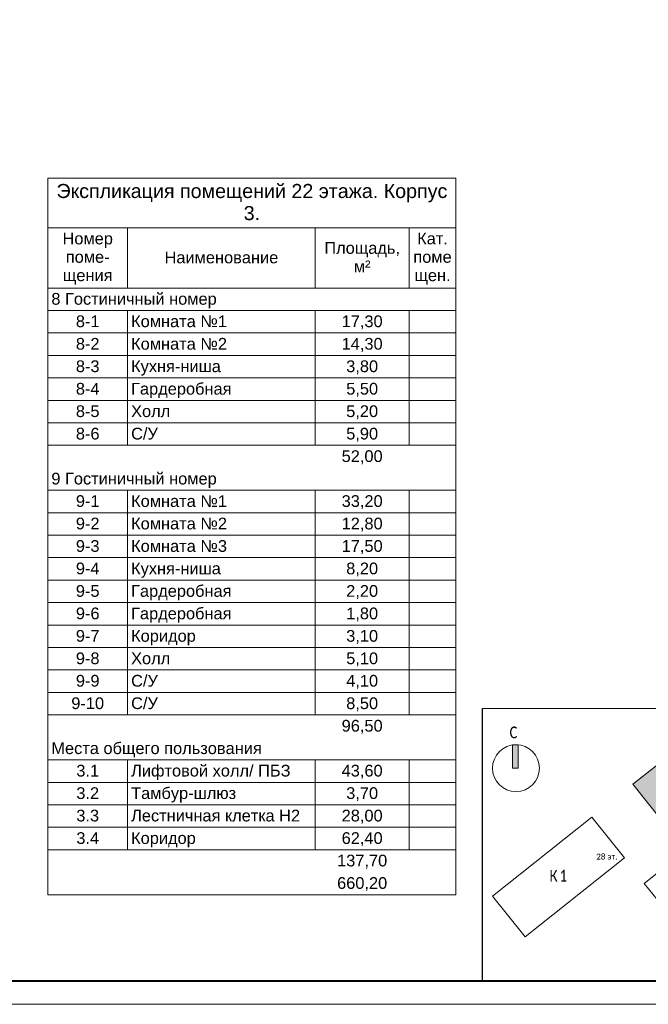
# Model space of a CAD drawing. Header units: millimetres. Extents: x -195178 to 1761886, y 140622 to 301105.
# Tile 105 of 131: x 1101103 to 1114501, y 182305 to 203305. Entities that reach past the tile are written whole.
import ezdxf

# ---------------------------------------------------------------- set-up
doc = ezdxf.new("R2010")
doc.units = ezdxf.units.MM
doc.layers.get('Defpoints').update_dxf_attribs({"color": 252})
doc.layers.add('0_S_Grey_01', color=9, linetype='Continuous', lineweight=5, true_color=0x808080)
for name, color, linetype, lineweight in [('A-010-M_LINE-T', 7, 'Continuous', 18), ('Z-000-P_SCHED', 7, 'Continuous', 20), ('Рамка', 7, 'Continuous', 18), ('Типовые аннотации', 252, 'Continuous', 5)]:
    doc.layers.add(name, color=color, linetype=linetype, lineweight=lineweight)
doc.layers.add('формат', color=250, linetype='Continuous')
doc.styles.add('Arial', font='arial.ttf', dxfattribs={"width": 0.9, "height": 700})
doc.styles.add('Arial_4', font='arial.ttf', dxfattribs={"height": 3})
doc.styles.add('Arial_5', font='arial.ttf', dxfattribs={"height": 2.5})
doc.styles.add('Calibri Light_10', font='calibril.ttf', dxfattribs={"height": 1})
doc.styles.add('Calibri Light_9', font='isocpeur.ttf', dxfattribs={"width": 0.8, "height": 2})

# ---------------------------------------------------------------- blocks, each defined once
blk = doc.blocks.new('*U29')
at = {"color": 0, "lineweight": 0}
blk.add_lwpolyline([(-594, 0), (0, 0), (0, 420), (-594, 420)], close=True, dxfattribs=at)
at = {"lineweight": 40}
blk.add_lwpolyline([(-574, 5), (-5, 5), (-5, 415), (-574, 415)], close=True, dxfattribs=at)
at = {"style": 'Arial', "width": 0.9, "flags": 8}
blk.add_attdef('FORMAT', (-36.87, 1.26), '', height=2.8, dxfattribs=at)
blk = doc.blocks.new('0_AS_SLK8_BUG_2000 - 0_AS_SLK8_BUG_2000-4765957-Надземная часть_ Корпус 3_ План 1 этажа на отм_-1_640')
at = {"layer": 'Типовые аннотации'}
blk.add_hatch(color=256, dxfattribs=at).paths.add_polyline_path([(-64.89, 34.73), (-65.89, 34.73), (-65.89, 38.73), (-64.89, 38.73)])
at = {"layer": 'Типовые аннотации', "true_color": 0xc0c0c0}
blk.add_hatch(color=9, dxfattribs=at).paths.add_polyline_path([(-31.32, 31.77), (-39.81, 25.01), (-45.35, 31.98), (-36.87, 38.73)])
at = {"layer": '0_S_Grey_01'}
for p, q in [((-36.87, 38.73), (-45.35, 31.98)), ((-31.32, 31.77), (-36.87, 38.73)), ((-7.52, 33.66), (-29.5, 16.16)), ((-1.97, 26.7), (-7.52, 33.66)), ((-45.35, 31.98), (-39.81, 25.01)), ((-39.81, 25.01), (-31.32, 31.77)), ((-52.36, 26.4), (-69.29, 12.92)), ((-46.81, 19.44), (-52.36, 26.4)), ((-23.96, 9.19), (-1.97, 26.7)), ((-36.33, 20.72), (-43.41, 15.08)), ((-25.91, 7.64), (-36.33, 20.72)), ((-63.75, 5.95), (-46.81, 19.44)), ((-29.5, 16.16), (-23.96, 9.19)), ((-43.41, 15.08), (-32.99, 2)), ((-69.29, 12.92), (-63.75, 5.95)), ((-32.99, 2), (-25.91, 7.64))]:
    blk.add_line(p, q, dxfattribs=at)
at = {"layer": 'Типовые аннотации'}
for p, q in [((-64.89, 38.73), (-65.89, 38.73)), ((-65.89, 38.73), (-65.89, 34.73)), ((-64.89, 34.73), (-64.89, 38.73)), ((-36.87, 38.73), (-45.35, 31.98)), ((-31.32, 31.77), (-36.87, 38.73)), ((-65.89, 34.73), (-64.89, 34.73)), ((-45.35, 31.98), (-39.81, 25.01)), ((-39.81, 25.01), (-31.32, 31.77))]:
    blk.add_line(p, q, dxfattribs=at)
blk.add_circle((-65.29, 34.73), 4, dxfattribs=at)
at = {"layer": 'Типовые аннотации', "attachment_point": 1}
for s, insert, char_height, width, style in [('\\fCalibri Light|b0|i0|c204|p34|;C', (-66.38, 41.84), 2, 2.0844, 'Calibri Light_9'), ('\\fCalibri Light|b0|i0|c204|p34|;К', (-40.4, 33.34), 2, 2.0844, 'Calibri Light_9'), ('\\fCalibri Light|b0|i0|c204|p34|;3', (-38.68, 33.34), 2, 1.9241, 'Calibri Light_9'), ('28 ', (-36.05, 32.61), 1, 2.3249, 'Calibri Light_10'), ('эт', (-34.13, 32.61), 1, 1.6034, 'Calibri Light_10'), ('\\fCalibri Light|b0|i0|c204|p34|;.', (-32.81, 32.61), 1, 0.481, 'Calibri Light_10')]:
    blk.add_mtext(s, dxfattribs=dict(at, insert=insert, char_height=char_height, width=width, style=style))
at = {"layer": 'Типовые аннотации', "color": 8, "true_color": 0x808080, "attachment_point": 1}
for s, insert, char_height, width, style in [('\\fCalibri Light|b0|i0|c204|p34|;К', (-40.4, 33.34), 2, 2.0844, 'Calibri Light_9'), ('\\fCalibri Light|b0|i0|c204|p34|;3', (-38.68, 33.34), 2, 1.9241, 'Calibri Light_9'), ('28 ', (-36.05, 32.61), 1, 2.3249, 'Calibri Light_10'), ('эт', (-34.13, 32.61), 1, 1.6034, 'Calibri Light_10'), ('\\fCalibri Light|b0|i0|c204|p34|;.', (-32.81, 32.61), 1, 0.481, 'Calibri Light_10'), ('27 ', (-6.86, 27.48), 1, 2.3249, 'Calibri Light_10'), ('эт', (-4.95, 27.48), 1, 1.6034, 'Calibri Light_10'), ('\\fCalibri Light|b0|i0|c204|p34|;.', (-3.62, 27.48), 1, 0.481, 'Calibri Light_10'), ('\\fCalibri Light|b0|i0|c204|p34|;К', (-17.93, 22.01), 2, 2.0844, 'Calibri Light_9'), ('\\fCalibri Light|b0|i0|c204|p34|;4', (-16.21, 22.01), 2, 1.9241, 'Calibri Light_9'), ('28 ', (-51.61, 20.15), 1, 2.3249, 'Calibri Light_10'), ('эт', (-49.69, 20.15), 1, 1.6034, 'Calibri Light_10'), ('\\fCalibri Light|b0|i0|c204|p34|;.', (-48.37, 20.15), 1, 0.481, 'Calibri Light_10'), ('\\fCalibri Light|b0|i0|c204|p34|;К', (-59.56, 17.39), 2, 2.0844, 'Calibri Light_9'), ('\\fCalibri Light|b0|i0|c204|p34|;1', (-57.84, 17.39), 2, 1.9241, 'Calibri Light_9'), ('\\fCalibri Light|b0|i0|c204|p34|;К', (-36.69, 12.98), 2, 2.0844, 'Calibri Light_9'), ('\\fCalibri Light|b0|i0|c204|p34|;2', (-34.97, 12.98), 2, 1.9241, 'Calibri Light_9'), ('6 ', (-30.11, 8.34), 1, 1.3629, 'Calibri Light_10'), ('эт', (-28.99, 8.34), 1, 1.6034, 'Calibri Light_10'), ('\\fCalibri Light|b0|i0|c204|p34|;.', (-27.67, 8.34), 1, 0.481, 'Calibri Light_10')]:
    blk.add_mtext(s, dxfattribs=dict(at, insert=insert, char_height=char_height, width=width, style=style))

msp = doc.modelspace()

# ---------------------------------------------------------------- linework, layer by layer
at = {"layer": 'A-010-M_LINE-T'}
for p, q in [((1101702, 199927), (1101702, 198869)), ((1110402, 199927), (1101702, 199927)), ((1110402, 198869), (1110402, 199927)), ((1101702, 198869), (1101702, 184643)), ((1101702, 198869), (1110402, 198869)), ((1103402, 198869), (1103402, 197581)), ((1107402, 198869), (1107402, 197581)), ((1109402, 198869), (1109402, 197581)), ((1110402, 198869), (1110402, 184643)), ((1103402, 197581), (1101702, 197581)), ((1107402, 197581), (1103402, 197581)), ((1109402, 197581), (1107402, 197581)), ((1110402, 197581), (1109402, 197581)), ((1103402, 197102), (1101702, 197102)), ((1107402, 197102), (1103402, 197102)), ((1103402, 197102), (1103402, 196623)), ((1109402, 197102), (1107402, 197102)), ((1107402, 197102), (1107402, 196623)), ((1110402, 197102), (1109402, 197102)), ((1109402, 197102), (1109402, 196623)), ((1103402, 196623), (1101702, 196623)), ((1107402, 196623), (1103402, 196623)), ((1103402, 196623), (1103402, 196144)), ((1109402, 196623), (1107402, 196623)), ((1107402, 196623), (1107402, 196144)), ((1110402, 196623), (1109402, 196623)), ((1109402, 196623), (1109402, 196144)), ((1103402, 196144), (1101702, 196144)), ((1107402, 196144), (1103402, 196144)), ((1103402, 196144), (1103402, 195664)), ((1109402, 196144), (1107402, 196144)), ((1107402, 196144), (1107402, 195664)), ((1110402, 196144), (1109402, 196144)), ((1109402, 196144), (1109402, 195664)), ((1103402, 195664), (1101702, 195664)), ((1107402, 195664), (1103402, 195664)), ((1103402, 195664), (1103402, 195185)), ((1109402, 195664), (1107402, 195664)), ((1107402, 195664), (1107402, 195185)), ((1110402, 195664), (1109402, 195664)), ((1109402, 195664), (1109402, 195185)), ((1103402, 195185), (1101702, 195185)), ((1107402, 195185), (1103402, 195185)), ((1103402, 195185), (1103402, 194706)), ((1109402, 195185), (1107402, 195185)), ((1107402, 195185), (1107402, 194706)), ((1110402, 195185), (1109402, 195185)), ((1109402, 195185), (1109402, 194706)), ((1103402, 194706), (1101702, 194706)), ((1107402, 194706), (1103402, 194706)), ((1103402, 194706), (1103402, 194227)), ((1109402, 194706), (1107402, 194706)), ((1107402, 194706), (1107402, 194227)), ((1110402, 194706), (1109402, 194706)), ((1109402, 194706), (1109402, 194227)), ((1103402, 194227), (1101702, 194227)), ((1107402, 194227), (1103402, 194227)), ((1109402, 194227), (1107402, 194227)), ((1110402, 194227), (1109402, 194227)), ((1103402, 193268), (1101702, 193268)), ((1107402, 193268), (1103402, 193268)), ((1103402, 193268), (1103402, 192789)), ((1109402, 193268), (1107402, 193268)), ((1107402, 193268), (1107402, 192789)), ((1110402, 193268), (1109402, 193268)), ((1109402, 193268), (1109402, 192789)), ((1103402, 192789), (1101702, 192789)), ((1107402, 192789), (1103402, 192789)), ((1103402, 192789), (1103402, 192310)), ((1109402, 192789), (1107402, 192789)), ((1107402, 192789), (1107402, 192310)), ((1110402, 192789), (1109402, 192789)), ((1109402, 192789), (1109402, 192310)), ((1103402, 192310), (1101702, 192310)), ((1107402, 192310), (1103402, 192310)), ((1103402, 192310), (1103402, 191831)), ((1109402, 192310), (1107402, 192310)), ((1107402, 192310), (1107402, 191831)), ((1110402, 192310), (1109402, 192310)), ((1109402, 192310), (1109402, 191831)), ((1103402, 191831), (1101702, 191831)), ((1107402, 191831), (1103402, 191831)), ((1103402, 191831), (1103402, 191352)), ((1109402, 191831), (1107402, 191831)), ((1107402, 191831), (1107402, 191352)), ((1110402, 191831), (1109402, 191831)), ((1109402, 191831), (1109402, 191352)), ((1103402, 191352), (1101702, 191352)), ((1107402, 191352), (1103402, 191352)), ((1103402, 191352), (1103402, 190873)), ((1109402, 191352), (1107402, 191352)), ((1107402, 191352), (1107402, 190873)), ((1110402, 191352), (1109402, 191352)), ((1109402, 191352), (1109402, 190873)), ((1103402, 190873), (1101702, 190873)), ((1107402, 190873), (1103402, 190873)), ((1103402, 190873), (1103402, 190393)), ((1109402, 190873), (1107402, 190873)), ((1107402, 190873), (1107402, 190393)), ((1110402, 190873), (1109402, 190873)), ((1109402, 190873), (1109402, 190393)), ((1103402, 190393), (1101702, 190393)), ((1107402, 190393), (1103402, 190393)), ((1103402, 190393), (1103402, 189914)), ((1109402, 190393), (1107402, 190393)), ((1107402, 190393), (1107402, 189914)), ((1110402, 190393), (1109402, 190393)), ((1109402, 190393), (1109402, 189914)), ((1103402, 189914), (1101702, 189914)), ((1107402, 189914), (1103402, 189914)), ((1103402, 189914), (1103402, 189435)), ((1109402, 189914), (1107402, 189914)), ((1107402, 189914), (1107402, 189435)), ((1110402, 189914), (1109402, 189914)), ((1109402, 189914), (1109402, 189435)), ((1103402, 189435), (1101702, 189435)), ((1107402, 189435), (1103402, 189435)), ((1103402, 189435), (1103402, 188956)), ((1109402, 189435), (1107402, 189435)), ((1107402, 189435), (1107402, 188956)), ((1110402, 189435), (1109402, 189435)), ((1109402, 189435), (1109402, 188956)), ((1103402, 188956), (1101702, 188956)), ((1107402, 188956), (1103402, 188956)), ((1103402, 188956), (1103402, 188477)), ((1109402, 188956), (1107402, 188956)), ((1107402, 188956), (1107402, 188477)), ((1110402, 188956), (1109402, 188956)), ((1109402, 188956), (1109402, 188477)), ((1103402, 188477), (1101702, 188477)), ((1107402, 188477), (1103402, 188477)), ((1109402, 188477), (1107402, 188477)), ((1110402, 188477), (1109402, 188477)), ((1103402, 187518), (1101702, 187518)), ((1107402, 187518), (1103402, 187518)), ((1103402, 187518), (1103402, 187039)), ((1109402, 187518), (1107402, 187518)), ((1107402, 187518), (1107402, 187039)), ((1110402, 187518), (1109402, 187518)), ((1109402, 187518), (1109402, 187039)), ((1103402, 187039), (1101702, 187039)), ((1107402, 187039), (1103402, 187039)), ((1103402, 187039), (1103402, 186560)), ((1109402, 187039), (1107402, 187039)), ((1107402, 187039), (1107402, 186560)), ((1110402, 187039), (1109402, 187039)), ((1109402, 187039), (1109402, 186560)), ((1103402, 186560), (1101702, 186560)), ((1107402, 186560), (1103402, 186560)), ((1103402, 186560), (1103402, 186081)), ((1109402, 186560), (1107402, 186560)), ((1107402, 186560), (1107402, 186081)), ((1110402, 186560), (1109402, 186560)), ((1109402, 186560), (1109402, 186081)), ((1103402, 186081), (1101702, 186081)), ((1107402, 186081), (1103402, 186081)), ((1103402, 186081), (1103402, 185602)), ((1109402, 186081), (1107402, 186081)), ((1107402, 186081), (1107402, 185602)), ((1110402, 186081), (1109402, 186081)), ((1109402, 186081), (1109402, 185602)), ((1103402, 185602), (1101702, 185602)), ((1107402, 185602), (1103402, 185602)), ((1109402, 185602), (1107402, 185602)), ((1110402, 185602), (1109402, 185602)), ((1110402, 184643), (1101702, 184643))]:
    msp.add_line(p, q, dxfattribs=at)
at = {"layer": 'Defpoints', "color": 3, "lineweight": 30}
msp.add_lwpolyline([(1110970, 188616), (1119633, 188627), (1119633, 182805), (1110970, 182794)], close=True, dxfattribs=at)
at = {"layer": 'Рамка'}
msp.add_lwpolyline([(1081233, 182805), (1138133, 182805), (1138133, 223805), (1081233, 223805)], close=True, dxfattribs=at)

# ---------------------------------------------------------------- block references
at = {"layer": 'Типовые аннотации', "xscale": 125, "yscale": 125, "zscale": 125}
msp.add_blockref('0_AS_SLK8_BUG_2000 - 0_AS_SLK8_BUG_2000-4765957-Надземная часть_ Корпус 3_ План 1 этажа на отм_-1_640', (1119842, 182999), dxfattribs=at)
at = {"layer": 'формат', "xscale": 100, "yscale": 100, "zscale": 100}
msp.add_blockref('*U29', (1138633, 182305), dxfattribs=at)

# ---------------------------------------------------------------- texts
at = {"layer": 'Z-000-P_SCHED', "line_spacing_factor": 0.941778}
for s, insert, char_height, width, attachment_point, style in [('Экспликация помещений 22 этажа. Корпус\\P3.', (1106052, 199801), 300, 9945.56, 2, 'Arial_4'), ('Номер\\Pпоме-\\Pщения', (1102552, 198763), 250, 1285.52, 2, 'Arial_5'), ('Кат.\\Pпоме\\Pщен.', (1109902, 198763), 250, 979.44, 2, 'Arial_5'), ('Площадь,\\Pм\\fArial|b0|i0|c238|p34|;²', (1108402, 198561), 250, 1925.21, 2, 'Arial_5'), ('Наименование', (1105402, 198359), 250, 2895.47, 2, 'Arial_5'), ('8 Гостиничный номер', (1101777, 197476), 250, 4211.6, 1, 'Arial_5'), ('8-1', (1102552, 196997), 250, 602.97, 2, 'Arial_5'), ('Комната №1', (1103477, 196997), 250, 2442.48, 1, 'Arial_5'), ('17,30', (1108402, 196997), 250, 1046.78, 2, 'Arial_5'), ('8-2', (1102552, 196517), 250, 602.97, 2, 'Arial_5'), ('Комната №2', (1103477, 196517), 250, 2442.48, 1, 'Arial_5'), ('14,30', (1108402, 196517), 250, 1046.78, 2, 'Arial_5'), ('8-3', (1102552, 196038), 250, 602.97, 2, 'Arial_5'), ('Кухня-ниша', (1103477, 196038), 250, 2271.08, 1, 'Arial_5'), ('3,80', (1108402, 196038), 250, 814.16, 2, 'Arial_5'), ('8-4', (1102552, 195559), 250, 602.97, 2, 'Arial_5'), ('Гардеробная', (1103477, 195559), 250, 2558.79, 1, 'Arial_5'), ('5,50', (1108402, 195559), 250, 814.16, 2, 'Arial_5'), ('8-5', (1102552, 195080), 250, 602.97, 2, 'Arial_5'), ('Холл', (1103477, 195080), 250, 994.74, 1, 'Arial_5'), ('5,20', (1108402, 195080), 250, 814.16, 2, 'Arial_5'), ('8-6', (1102552, 194601), 250, 602.97, 2, 'Arial_5'), ('С/У', (1103477, 194601), 250, 679.49, 1, 'Arial_5'), ('5,90', (1108402, 194601), 250, 814.16, 2, 'Arial_5'), ('52,00', (1108402, 194121), 250, 1046.78, 2, 'Arial_5'), ('9 Гостиничный номер', (1101777, 193642), 250, 4211.6, 1, 'Arial_5'), ('9-1', (1102552, 193163), 250, 602.97, 2, 'Arial_5'), ('Комната №1', (1103477, 193163), 250, 2442.48, 1, 'Arial_5'), ('33,20', (1108402, 193163), 250, 1046.78, 2, 'Arial_5'), ('9-2', (1102552, 192684), 250, 602.97, 2, 'Arial_5'), ('Комната №2', (1103477, 192684), 250, 2442.48, 1, 'Arial_5'), ('12,80', (1108402, 192684), 250, 1046.78, 2, 'Arial_5'), ('9-3', (1102552, 192205), 250, 602.97, 2, 'Arial_5'), ('Комната №3', (1103477, 192205), 250, 2442.48, 1, 'Arial_5'), ('17,50', (1108402, 192205), 250, 1046.78, 2, 'Arial_5'), ('9-4', (1102552, 191726), 250, 602.97, 2, 'Arial_5'), ('Кухня-ниша', (1103477, 191726), 250, 2271.08, 1, 'Arial_5'), ('8,20', (1108402, 191726), 250, 814.16, 2, 'Arial_5'), ('9-5', (1102552, 191246), 250, 602.97, 2, 'Arial_5'), ('Гардеробная', (1103477, 191246), 250, 2558.79, 1, 'Arial_5'), ('2,20', (1108402, 191246), 250, 814.16, 2, 'Arial_5'), ('9-6', (1102552, 190767), 250, 602.97, 2, 'Arial_5'), ('Гардеробная', (1103477, 190767), 250, 2558.79, 1, 'Arial_5'), ('1,80', (1108402, 190767), 250, 814.16, 2, 'Arial_5'), ('9-7', (1102552, 190288), 250, 602.97, 2, 'Arial_5'), ('Коридор', (1103477, 190288), 250, 1646.69, 1, 'Arial_5'), ('3,10', (1108402, 190288), 250, 814.16, 2, 'Arial_5'), ('9-8', (1102552, 189809), 250, 602.97, 2, 'Arial_5'), ('Холл', (1103477, 189809), 250, 994.74, 1, 'Arial_5'), ('5,10', (1108402, 189809), 250, 814.16, 2, 'Arial_5'), ('9-9', (1102552, 189330), 250, 602.97, 2, 'Arial_5'), ('С/У', (1103477, 189330), 250, 679.49, 1, 'Arial_5'), ('4,10', (1108402, 189330), 250, 814.16, 2, 'Arial_5'), ('9-10', (1102552, 188851), 250, 835.59, 2, 'Arial_5'), ('С/У', (1103477, 188851), 250, 679.49, 1, 'Arial_5'), ('8,50', (1108402, 188851), 250, 814.16, 2, 'Arial_5'), ('96,50', (1108402, 188371), 250, 1046.78, 2, 'Arial_5'), ('Места общего пользования', (1101777, 187892), 250, 5356.32, 1, 'Arial_5'), ('3.1', (1102552, 187413), 250, 581.54, 2, 'Arial_5'), ('Лифтовой холл/ ПБЗ', (1103477, 187413), 250, 4052.44, 1, 'Arial_5'), ('43,60', (1108402, 187413), 250, 1046.78, 2, 'Arial_5'), ('3.2', (1102552, 186934), 250, 581.54, 2, 'Arial_5'), ('Тамбур-шлюз', (1103477, 186934), 250, 2659.79, 1, 'Arial_5'), ('3,70', (1108402, 186934), 250, 814.16, 2, 'Arial_5'), ('3.3', (1102552, 186455), 250, 581.54, 2, 'Arial_5'), ('Лестничная клетка Н2', (1103477, 186455), 250, 4300.36, 1, 'Arial_5'), ('28,00', (1108402, 186455), 250, 1046.78, 2, 'Arial_5'), ('3.4', (1102552, 185975), 250, 581.54, 2, 'Arial_5'), ('Коридор', (1103477, 185975), 250, 1646.69, 1, 'Arial_5'), ('62,40', (1108402, 185975), 250, 1046.78, 2, 'Arial_5'), ('137,70', (1108402, 185496), 250, 1279.39, 2, 'Arial_5'), ('660,20', (1108402, 185017), 250, 1279.39, 2, 'Arial_5')]:
    msp.add_mtext(s, dxfattribs=dict(at, insert=insert, char_height=char_height, width=width, attachment_point=attachment_point, style=style))

doc.saveas('drawing.dxf')
